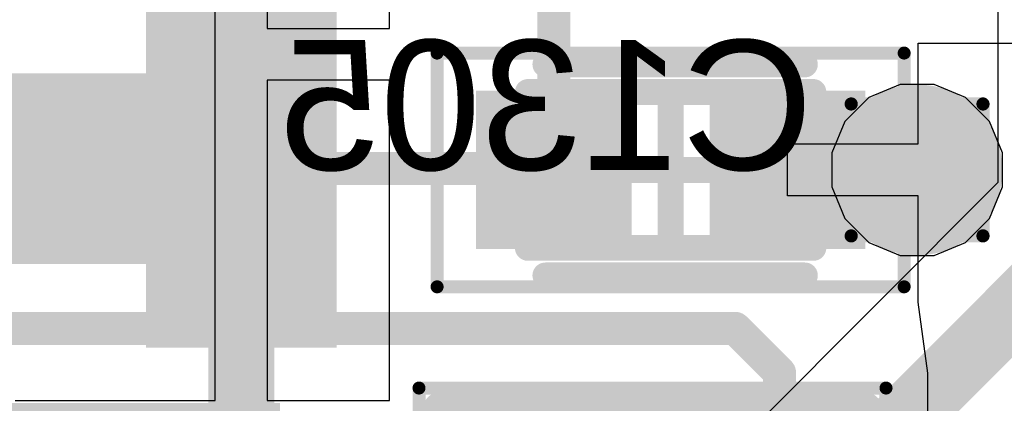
# Model space of a CAD drawing. Header units: inches. Extents: x -6 to 11.2, y -2.2 to 8.3.
# Tile 237 of 256: x 3.9717 to 4.1211, y 0.2422 to 0.3003. Entities that reach past the tile are written whole.
import ezdxf

# ---------------------------------------------------------------- set-up
doc = ezdxf.new("R2010")
doc.units = ezdxf.units.IN
doc.header["$MEASUREMENT"] = 0
for name, color, linetype in [('Board Layer Stack Bottom Overlay', 54, 'Continuous'), ('Board Layer Stack Bottom Solder', 6, 'Continuous'), ('Bottom Comp Body -Top13)-Comp Body -Bot14)', 56, 'Continuous'), ('Bottom Comp Outline -Top11)-Comp Outline -Bot12)', 56, 'Continuous'), ('Bottom Courtyard -Top15)-Courtyard -Bot16)', 56, 'Continuous'), ('Bottom Designator', 56, 'Continuous'), ('Bottom Paste', 16, 'Continuous'), ('Drill Drawing', 1, 'Continuous'), ('Layer  6- Inner', 156, 'Continuous'), ('Layer 1- Top', 1, 'Continuous'), ('Layer 3- Inner', 16, 'Continuous'), ('Layer 4- Inner', 76, 'Continuous'), ('Layer 5- Inner', 90, 'Continuous'), ('Layer 7- PWR', 76, 'Continuous'), ('Layer 8- Bottom', 5, 'Continuous'), ('Top Paste', 8, 'Continuous'), ('Top Solder', 216, 'Continuous'), ('Via Holes', 16, 'Continuous')]:
    doc.layers.add(name, color=color, linetype=linetype)
doc.styles.add('Arial', font='txt', dxfattribs={"height": 0.2})

# ---------------------------------------------------------------- blocks, each defined once
blk = doc.blocks.new('SOIC_8___M_______27')
at = {"layer": 'Layer 1- Top'}
blk.add_hatch(color=7, dxfattribs=at).paths.add_polyline_path([(0.0625, -0.1545), (0.0625, -0.0695), (0.0875, -0.0695), (0.0875, -0.1545)])
at = {"layer": 'Top Paste'}
blk.add_hatch(color=8, dxfattribs=at).paths.add_polyline_path([(0.0625, -0.1545), (0.0625, -0.0695), (0.0875, -0.0695), (0.0875, -0.1545)])
at = {"layer": 'Top Solder'}
blk.add_hatch(color=216, dxfattribs=at).paths.add_polyline_path([(0.06053, -0.15647), (0.06053, -0.06753), (0.08947, -0.06753), (0.08947, -0.15647)])
blk = doc.blocks.new('SOIC_8___M_______B_152')
at = {"layer": 'Board Layer Stack Bottom Solder'}
for points in [[(-0.01053, 0.15647), (-0.01053, 0.06753), (-0.03947, 0.06753), (-0.03947, 0.15647)], [(0.03947, 0.15647), (0.03947, 0.06753), (0.01053, 0.06753), (0.01053, 0.15647)]]:
    blk.add_hatch(color=6, dxfattribs=at).paths.add_polyline_path(points)
at = {"layer": 'Bottom Paste'}
blk.add_hatch(color=16, dxfattribs=at).paths.add_polyline_path([(-0.0125, 0.1545), (-0.0125, 0.0695), (-0.0375, 0.0695), (-0.0375, 0.1545)])
at = {"layer": 'Layer 8- Bottom'}
blk.add_hatch(color=7, dxfattribs=at).paths.add_polyline_path([(-0.0125, 0.1545), (-0.0125, 0.0695), (-0.0375, 0.0695), (-0.0375, 0.1545)])
blk = doc.blocks.new('L15002_035_B_202')
at = {"layer": 'Board Layer Stack Bottom Solder'}
for points in [[(-0.03376, 0.01197), (-0.00482, 0.01197), (-0.00482, -0.01197), (-0.03376, -0.01197)], [(0.00482, 0.01197), (0.03376, 0.01197), (0.03376, -0.01197), (0.00482, -0.01197)]]:
    blk.add_hatch(color=6, dxfattribs=at).paths.add_polyline_path(points)
at = {"layer": 'Bottom Paste'}
for points in [[(-0.03179, 0.01), (-0.00679, 0.01), (-0.00679, -0.01), (-0.03179, -0.01)], [(0.00679, 0.01), (0.03179, 0.01), (0.03179, -0.01), (0.00679, -0.01)]]:
    blk.add_hatch(color=16, dxfattribs=at).paths.add_polyline_path(points)
at = {"layer": 'Layer 8- Bottom'}
for points in [[(-0.03179, 0.01), (-0.00679, 0.01), (-0.00679, -0.01), (-0.03179, -0.01)], [(0.00679, 0.01), (0.03179, 0.01), (0.03179, -0.01), (0.00679, -0.01)]]:
    blk.add_hatch(color=7, dxfattribs=at).paths.add_polyline_path(points)
at = {"layer": 'Board Layer Stack Bottom Overlay'}
for points in [[(-0.0187, 0.01614, 0.00394, 0.00394, 0), (0.01988, 0.01614, 0.00394, 0.00394, 0)], [(-0.0187, -0.01614, 0.00394, 0.00394, 0), (0.01988, -0.01614, 0.00394, 0.00394, 0)]]:
    blk.add_lwpolyline(points, format="xyseb", dxfattribs=at)
for points in [[(-0.01969, 0.01614, 0.00197, 0.00197, 1), (-0.01772, 0.01614, 0.00197, 0.00197, 1)], [(0.0189, 0.01614, 0.00197, 0.00197, 1), (0.02087, 0.01614, 0.00197, 0.00197, 1)], [(-0.01969, -0.01614, 0.00197, 0.00197, 1), (-0.01772, -0.01614, 0.00197, 0.00197, 1)], [(0.0189, -0.01614, 0.00197, 0.00197, 1), (0.02087, -0.01614, 0.00197, 0.00197, 1)]]:
    blk.add_lwpolyline(points, format="xyseb", close=True, dxfattribs=at)
at = {"layer": 'Bottom Comp Body -Top13)-Comp Body -Bot14)'}
for points in [[(-0.02165, 0.01181, 0.00394, 0.00394, 0), (0.02165, 0.01181, 0.00394, 0.00394, 0)], [(-0.02165, -0.01181, 0.00394, 0.00394, 0), (-0.02165, 0.01181, 0.00394, 0.00394, 0)], [(0.02165, -0.01181, 0.00394, 0.00394, 0), (0.02165, 0.01181, 0.00394, 0.00394, 0)], [(-0.02165, -0.01181, 0.00394, 0.00394, 0), (0.02165, -0.01181, 0.00394, 0.00394, 0)]]:
    blk.add_lwpolyline(points, format="xyseb", dxfattribs=at)
for points in [[(-0.02264, 0.01181, 0.00197, 0.00197, 1), (-0.02067, 0.01181, 0.00197, 0.00197, 1)], [(-0.02264, 0.01181, 0.00197, 0.00197, 1), (-0.02067, 0.01181, 0.00197, 0.00197, 1)], [(0.02067, 0.01181, 0.00197, 0.00197, 1), (0.02264, 0.01181, 0.00197, 0.00197, 1)], [(0.02067, 0.01181, 0.00197, 0.00197, 1), (0.02264, 0.01181, 0.00197, 0.00197, 1)], [(-0.02264, -0.01181, 0.00197, 0.00197, 1), (-0.02067, -0.01181, 0.00197, 0.00197, 1)], [(-0.02264, -0.01181, 0.00197, 0.00197, 1), (-0.02067, -0.01181, 0.00197, 0.00197, 1)], [(0.02067, -0.01181, 0.00197, 0.00197, 1), (0.02264, -0.01181, 0.00197, 0.00197, 1)], [(0.02067, -0.01181, 0.00197, 0.00197, 1), (0.02264, -0.01181, 0.00197, 0.00197, 1)]]:
    blk.add_lwpolyline(points, format="xyseb", close=True, dxfattribs=at)
at = {"layer": 'Bottom Comp Outline -Top11)-Comp Outline -Bot12)'}
for points in [[(-0.03268, 0.01496, 0.00394, 0.00394, 0), (0.03268, 0.01496, 0.00394, 0.00394, 0)], [(-0.03268, -0.01496, 0.00394, 0.00394, 0), (-0.03268, 0.01496, 0.00394, 0.00394, 0)], [(0.03268, -0.01496, 0.00394, 0.00394, 0), (0.03268, 0.01496, 0.00394, 0.00394, 0)], [(-0.03268, -0.01496, 0.00394, 0.00394, 0), (0.03268, -0.01496, 0.00394, 0.00394, 0)]]:
    blk.add_lwpolyline(points, format="xyseb", dxfattribs=at)
for points in [[(-0.03366, 0.01496, 0.00197, 0.00197, 1), (-0.03169, 0.01496, 0.00197, 0.00197, 1)], [(-0.03366, 0.01496, 0.00197, 0.00197, 1), (-0.03169, 0.01496, 0.00197, 0.00197, 1)], [(0.03169, 0.01496, 0.00197, 0.00197, 1), (0.03366, 0.01496, 0.00197, 0.00197, 1)], [(0.03169, 0.01496, 0.00197, 0.00197, 1), (0.03366, 0.01496, 0.00197, 0.00197, 1)], [(-0.03366, -0.01496, 0.00197, 0.00197, 1), (-0.03169, -0.01496, 0.00197, 0.00197, 1)], [(-0.03366, -0.01496, 0.00197, 0.00197, 1), (-0.03169, -0.01496, 0.00197, 0.00197, 1)], [(0.03169, -0.01496, 0.00197, 0.00197, 1), (0.03366, -0.01496, 0.00197, 0.00197, 1)], [(0.03169, -0.01496, 0.00197, 0.00197, 1), (0.03366, -0.01496, 0.00197, 0.00197, 1)]]:
    blk.add_lwpolyline(points, format="xyseb", close=True, dxfattribs=at)
at = {"layer": 'Bottom Courtyard -Top15)-Courtyard -Bot16)'}
for points in [[(-0.03543, -0.01772, 0.00197, 0.00197, 0), (-0.03543, 0.01772, 0.00197, 0.00197, 0)], [(-0.03543, 0.01772, 0.00197, 0.00197, 0), (0.03543, 0.01772, 0.00197, 0.00197, 0)], [(0.03543, -0.01772, 0.00197, 0.00197, 0), (0.03543, 0.01772, 0.00197, 0.00197, 0)], [(0, -0.01181, 0.00394, 0.00394, 0), (0, 0.01181, 0.00394, 0.00394, 0)], [(-0.01181, 0, 0.00394, 0.00394, 0), (0.01181, 0, 0.00394, 0.00394, 0)], [(-0.03543, -0.01772, 0.00197, 0.00197, 0), (0.03543, -0.01772, 0.00197, 0.00197, 0)]]:
    blk.add_lwpolyline(points, format="xyseb", dxfattribs=at)
for points in [[(-0.03593, 0.01772, 0.000984, 0.000984, 1), (-0.03494, 0.01772, 0.000984, 0.000984, 1)], [(-0.03593, 0.01772, 0.000984, 0.000984, 1), (-0.03494, 0.01772, 0.000984, 0.000984, 1)], [(0.03494, 0.01772, 0.000984, 0.000984, 1), (0.03593, 0.01772, 0.000984, 0.000984, 1)], [(0.03494, 0.01772, 0.000984, 0.000984, 1), (0.03593, 0.01772, 0.000984, 0.000984, 1)], [(-0.00098, 0.01181, 0.00197, 0.00197, 1), (0.00098, 0.01181, 0.00197, 0.00197, 1)], [(-0.0128, 0, 0.00197, 0.00197, 1), (-0.01083, 0, 0.00197, 0.00197, 1)], [(0.01083, 0, 0.00197, 0.00197, 1), (0.0128, 0, 0.00197, 0.00197, 1)], [(-0.00098, -0.01181, 0.00197, 0.00197, 1), (0.00098, -0.01181, 0.00197, 0.00197, 1)], [(-0.03593, -0.01772, 0.000984, 0.000984, 1), (-0.03494, -0.01772, 0.000984, 0.000984, 1)], [(-0.03593, -0.01772, 0.000984, 0.000984, 1), (-0.03494, -0.01772, 0.000984, 0.000984, 1)], [(0.03494, -0.01772, 0.000984, 0.000984, 1), (0.03593, -0.01772, 0.000984, 0.000984, 1)], [(0.03494, -0.01772, 0.000984, 0.000984, 1), (0.03593, -0.01772, 0.000984, 0.000984, 1)]]:
    blk.add_lwpolyline(points, format="xyseb", close=True, dxfattribs=at)
at = {"layer": 'Bottom Comp Outline -Top11)-Comp Outline -Bot12)', "style": 'Arial', "text_generation_flag": 2}
blk.add_text('R1329', height=0.01378, rotation=180, dxfattribs=at).set_placement((-0.03099, 0.00689))
blk = doc.blocks.new('CAPC1005X06_F_B_358')
at = {"layer": 'Board Layer Stack Bottom Solder'}
for points in [[(-0.02953, 0.01201), (-0.00591, 0.01201), (-0.00591, -0.01201), (-0.02953, -0.01201)], [(0.00591, 0.01201), (0.02953, 0.01201), (0.02953, -0.01201), (0.00591, -0.01201)]]:
    blk.add_hatch(color=6, dxfattribs=at).paths.add_polyline_path(points)
at = {"layer": 'Bottom Paste'}
for points in [[(-0.02756, 0.01004), (-0.00787, 0.01004), (-0.00787, -0.01004), (-0.02756, -0.01004)], [(0.00787, 0.01004), (0.02756, 0.01004), (0.02756, -0.01004), (0.00787, -0.01004)]]:
    blk.add_hatch(color=16, dxfattribs=at).paths.add_polyline_path(points)
at = {"layer": 'Layer 8- Bottom'}
for points in [[(-0.02756, 0.01004), (-0.00787, 0.01004), (-0.00787, -0.01004), (-0.02756, -0.01004)], [(0.00787, 0.01004), (0.02756, 0.01004), (0.02756, -0.01004), (0.00787, -0.01004)]]:
    blk.add_hatch(color=7, dxfattribs=at).paths.add_polyline_path(points)
at = {"layer": 'Board Layer Stack Bottom Overlay'}
for points in [[(0.019, 0.016, 0.00394, 0.00394, 0), (-0.02037, 0.016, 0.00394, 0.00394, 0)], [(0.019, -0.016, 0.00394, 0.00394, 0), (-0.02037, -0.016, 0.00394, 0.00394, 0)]]:
    blk.add_lwpolyline(points, format="xyseb", dxfattribs=at)
for points in [[(-0.02135, 0.016, 0.00197, 0.00197, 1), (-0.01939, 0.016, 0.00197, 0.00197, 1)], [(0.01802, 0.016, 0.00197, 0.00197, 1), (0.01998, 0.016, 0.00197, 0.00197, 1)], [(-0.02135, -0.016, 0.00197, 0.00197, 1), (-0.01939, -0.016, 0.00197, 0.00197, 1)], [(0.01802, -0.016, 0.00197, 0.00197, 1), (0.01998, -0.016, 0.00197, 0.00197, 1)]]:
    blk.add_lwpolyline(points, format="xyseb", close=True, dxfattribs=at)
at = {"layer": 'Bottom Comp Outline -Top11)-Comp Outline -Bot12)'}
for points in [[(0.02165, 0.01181, 0.00394, 0.00394, 0), (-0.02165, 0.01181, 0.00394, 0.00394, 0)], [(-0.02165, 0.01181, 0.00394, 0.00394, 0), (-0.02165, -0.01181, 0.00394, 0.00394, 0)], [(0.02165, 0.01181, 0.00394, 0.00394, 0), (0.02165, -0.01181, 0.00394, 0.00394, 0)], [(0.02165, -0.01181, 0.00394, 0.00394, 0), (-0.02165, -0.01181, 0.00394, 0.00394, 0)]]:
    blk.add_lwpolyline(points, format="xyseb", dxfattribs=at)
for points in [[(-0.02264, 0.01181, 0.00197, 0.00197, 1), (-0.02067, 0.01181, 0.00197, 0.00197, 1)], [(-0.02264, 0.01181, 0.00197, 0.00197, 1), (-0.02067, 0.01181, 0.00197, 0.00197, 1)], [(0.02067, 0.01181, 0.00197, 0.00197, 1), (0.02264, 0.01181, 0.00197, 0.00197, 1)], [(0.02067, 0.01181, 0.00197, 0.00197, 1), (0.02264, 0.01181, 0.00197, 0.00197, 1)], [(-0.02264, -0.01181, 0.00197, 0.00197, 1), (-0.02067, -0.01181, 0.00197, 0.00197, 1)], [(-0.02264, -0.01181, 0.00197, 0.00197, 1), (-0.02067, -0.01181, 0.00197, 0.00197, 1)], [(0.02067, -0.01181, 0.00197, 0.00197, 1), (0.02264, -0.01181, 0.00197, 0.00197, 1)], [(0.02067, -0.01181, 0.00197, 0.00197, 1), (0.02264, -0.01181, 0.00197, 0.00197, 1)]]:
    blk.add_lwpolyline(points, format="xyseb", close=True, dxfattribs=at)
at = {"layer": 'Bottom Courtyard -Top15)-Courtyard -Bot16)'}
for points in [[(-0.03543, 0.01772, 0.00197, 0.00197, 0), (-0.03543, -0.01772, 0.00197, 0.00197, 0)], [(0.03543, 0.01772, 0.00197, 0.00197, 0), (-0.03543, 0.01772, 0.00197, 0.00197, 0)], [(0.03543, 0.01772, 0.00197, 0.00197, 0), (0.03543, -0.01772, 0.00197, 0.00197, 0)], [(0, 0.01181, 0.00394, 0.00394, 0), (0, -0.01181, 0.00394, 0.00394, 0)], [(0.01181, 0, 0.00394, 0.00394, 0), (-0.01181, 0, 0.00394, 0.00394, 0)], [(0.03543, -0.01772, 0.00197, 0.00197, 0), (-0.03543, -0.01772, 0.00197, 0.00197, 0)]]:
    blk.add_lwpolyline(points, format="xyseb", dxfattribs=at)
for points in [[(-0.03593, 0.01772, 0.000984, 0.000984, 1), (-0.03494, 0.01772, 0.000984, 0.000984, 1)], [(-0.03593, 0.01772, 0.000984, 0.000984, 1), (-0.03494, 0.01772, 0.000984, 0.000984, 1)], [(0.03494, 0.01772, 0.000984, 0.000984, 1), (0.03593, 0.01772, 0.000984, 0.000984, 1)], [(0.03494, 0.01772, 0.000984, 0.000984, 1), (0.03593, 0.01772, 0.000984, 0.000984, 1)], [(-0.00098, 0.01181, 0.00197, 0.00197, 1), (0.00098, 0.01181, 0.00197, 0.00197, 1)], [(-0.0128, 0, 0.00197, 0.00197, 1), (-0.01083, 0, 0.00197, 0.00197, 1)], [(0.01083, 0, 0.00197, 0.00197, 1), (0.0128, 0, 0.00197, 0.00197, 1)], [(-0.00098, -0.01181, 0.00197, 0.00197, 1), (0.00098, -0.01181, 0.00197, 0.00197, 1)], [(-0.03593, -0.01772, 0.000984, 0.000984, 1), (-0.03494, -0.01772, 0.000984, 0.000984, 1)], [(-0.03593, -0.01772, 0.000984, 0.000984, 1), (-0.03494, -0.01772, 0.000984, 0.000984, 1)], [(0.03494, -0.01772, 0.000984, 0.000984, 1), (0.03593, -0.01772, 0.000984, 0.000984, 1)], [(0.03494, -0.01772, 0.000984, 0.000984, 1), (0.03593, -0.01772, 0.000984, 0.000984, 1)]]:
    blk.add_lwpolyline(points, format="xyseb", close=True, dxfattribs=at)
at = {"layer": 'Bottom Designator', "style": 'Arial', "text_generation_flag": 2}
blk.add_text('C1305', height=0.019685, rotation=180, dxfattribs=at).set_placement((-0.02165, 0))

msp = doc.modelspace()

# ---------------------------------------------------------------- hatches: boundary and pattern name
at = {"layer": 'Layer 1- Top'}
h = msp.add_hatch(color=7, dxfattribs=at)
edge = h.paths.add_edge_path()
edge.add_arc((4.10787, 0.27756), 0.00787, 0, 360)
at = {"layer": 'Layer 3- Inner'}
h = msp.add_hatch(color=7, dxfattribs=at)
edge = h.paths.add_edge_path()
edge.add_arc((4.10787, 0.27756), 0.00787, 0, 360)
at = {"layer": 'Layer 5- Inner'}
h = msp.add_hatch(color=7, dxfattribs=at)
edge = h.paths.add_edge_path()
edge.add_arc((4.10787, 0.27756), 0.00787, 0, 360)
at = {"layer": 'Layer 7- PWR'}
h = msp.add_hatch(color=7, dxfattribs=at)
edge = h.paths.add_edge_path()
edge.add_arc((4.10787, 0.27756), 0.01295, 0, 360)
at = {"layer": 'Layer 8- Bottom'}
h = msp.add_hatch(color=7, dxfattribs=at)
edge = h.paths.add_edge_path()
edge.add_arc((4.10787, 0.27756), 0.00787, 0, 360)
at = {"layer": 'Via Holes'}
h = msp.add_hatch(color=7, dxfattribs=at)
edge = h.paths.add_edge_path()
edge.add_arc((4.10787, 0.27756), 0.00295, 0, 360)

# ---------------------------------------------------------------- linework, layer by layer
at = {"layer": 'Drill Drawing'}
for points in [[(4.09787, 0.28756, 0.002, 0.002, 0), (4.11787, 0.28756, 0.002, 0.002, 0)], [(4.09787, 0.26756, 0.002, 0.002, 0), (4.09787, 0.28756, 0.002, 0.002, 0)], [(4.11787, 0.26756, 0.002, 0.002, 0), (4.11787, 0.28756, 0.002, 0.002, 0)], [(4.09787, 0.26756, 0.002, 0.002, 0), (4.11787, 0.26756, 0.002, 0.002, 0)]]:
    msp.add_lwpolyline(points, format="xyseb", dxfattribs=at)
for points in [[(4.09737, 0.28756, 0.001, 0.001, 1), (4.09837, 0.28756, 0.001, 0.001, 1)], [(4.09737, 0.28756, 0.001, 0.001, 1), (4.09837, 0.28756, 0.001, 0.001, 1)], [(4.11737, 0.28756, 0.001, 0.001, 1), (4.11837, 0.28756, 0.001, 0.001, 1)], [(4.11737, 0.28756, 0.001, 0.001, 1), (4.11837, 0.28756, 0.001, 0.001, 1)], [(4.09737, 0.26756, 0.001, 0.001, 1), (4.09837, 0.26756, 0.001, 0.001, 1)], [(4.09737, 0.26756, 0.001, 0.001, 1), (4.09837, 0.26756, 0.001, 0.001, 1)], [(4.11737, 0.26756, 0.001, 0.001, 1), (4.11837, 0.26756, 0.001, 0.001, 1)], [(4.11737, 0.26756, 0.001, 0.001, 1), (4.11837, 0.26756, 0.001, 0.001, 1)]]:
    msp.add_lwpolyline(points, format="xyseb", close=True, dxfattribs=at)
at = {"layer": 'Layer  6- Inner'}
for p, q in [((4.1053, 0.29051), (4.10054, 0.28854)), ((4.11045, 0.29051), (4.1053, 0.29051)), ((4.11521, 0.28854), (4.11045, 0.29051)), ((4.10054, 0.28854), (4.09689, 0.2849)), ((4.11885, 0.2849), (4.11521, 0.28854)), ((4.09689, 0.2849), (4.09492, 0.28014)), ((4.12083, 0.28014), (4.11885, 0.2849)), ((4.09492, 0.28014), (4.09492, 0.27498)), ((4.12083, 0.27498), (4.12083, 0.28014)), ((4.09492, 0.27498), (4.09689, 0.27022)), ((4.11885, 0.27022), (4.12083, 0.27498)), ((4.09689, 0.27022), (4.10054, 0.26658)), ((4.11521, 0.26658), (4.11885, 0.27022)), ((4.10054, 0.26658), (4.1053, 0.26461)), ((4.11045, 0.26461), (4.11521, 0.26658)), ((4.1053, 0.26461), (4.11045, 0.26461))]:
    msp.add_line(p, q, dxfattribs=at)
at = {"layer": 'Layer 1- Top'}
for p, q in [((4.00138, 0.29509), (4.00138, 0.34759)), ((4.00925, 0.34759), (4.00925, 0.29902)), ((4.02782, 0.29902), (4.02782, 0.34759)), ((4.00925, 0.29902), (4.02782, 0.29902)), ((4.00138, 0.24259), (4.00138, 0.29509)), ((4.02782, 0.29115), (4.00925, 0.29115)), ((4.00925, 0.29115), (4.00925, 0.24259)), ((4.02782, 0.24259), (4.02782, 0.29115)), ((3.971, 0.24259), (3.97782, 0.24259)), ((3.97782, 0.24259), (3.98963, 0.24259)), ((3.98963, 0.24259), (4.00138, 0.24259)), ((4.00925, 0.24259), (4.02782, 0.24259))]:
    msp.add_line(p, q, dxfattribs=at)
msp.add_lwpolyline([(4.00282, 0.29509, 0.005, 0.005, 1), (4.00781, 0.29509, 0.005, 0.005, 1)], format="xyseb", close=True, dxfattribs=at)
msp.add_lwpolyline([(4.00532, 0.23123, 0.01, 0.01, 0), (4.00532, 0.29509, 0.01, 0.01, 0)], format="xyseb", dxfattribs=at)
at = {"layer": 'Layer 4- Inner'}
for p, q in [((4.1053, 0.29051), (4.10054, 0.28854)), ((4.11045, 0.29051), (4.1053, 0.29051)), ((4.11521, 0.28854), (4.11045, 0.29051)), ((4.10054, 0.28854), (4.09689, 0.2849)), ((4.11885, 0.2849), (4.11521, 0.28854)), ((4.09689, 0.2849), (4.09492, 0.28014)), ((4.12083, 0.28014), (4.11885, 0.2849)), ((4.09492, 0.28014), (4.09492, 0.27498)), ((4.12083, 0.27498), (4.12083, 0.28014)), ((4.09492, 0.27498), (4.09689, 0.27022)), ((4.11885, 0.27022), (4.12083, 0.27498)), ((4.09689, 0.27022), (4.10054, 0.26658)), ((4.11521, 0.26658), (4.11885, 0.27022)), ((4.10054, 0.26658), (4.1053, 0.26461)), ((4.11045, 0.26461), (4.11521, 0.26658)), ((4.1053, 0.26461), (4.11045, 0.26461))]:
    msp.add_line(p, q, dxfattribs=at)
at = {"layer": 'Layer 5- Inner'}
for p, q in [((4.12014, 0.3287), (4.12014, 0.27563)), ((4.12014, 0.27563), (4.07698, 0.23247))]:
    msp.add_line(p, q, dxfattribs=at)
msp.add_lwpolyline([(4.0878, 0.22165, 0.01, 0.01, 0), (4.13543, 0.26929, 0.01, 0.01, 0)], format="xyseb", dxfattribs=at)
at = {"layer": 'Layer 8- Bottom'}
for p, q in [((4.10803, 0.2815), (4.10803, 0.29679)), ((4.10803, 0.29679), (4.14756, 0.29679)), ((4.08819, 0.27362), (4.08819, 0.2815)), ((4.08819, 0.2815), (4.10803, 0.2815)), ((4.10803, 0.27362), (4.08819, 0.27362)), ((4.10803, 0.25752), (4.10803, 0.27362)), ((4.10951, 0.24677), (4.10803, 0.25752)), ((4.10803, 0.25752), (4.10803, 0.25752)), ((4.10951, 0.20677), (4.10951, 0.24677)), ((4.10951, 0.24677), (4.10951, 0.24677))]:
    msp.add_line(p, q, dxfattribs=at)
for points in [[(4.05276, 0.27756, 0.005, 0.005, 0), (4.05276, 0.3089, 0.005, 0.005, 0)], [(3.96672, 0.27776, 0.005, 0.005, 0), (4.04272, 0.27776, 0.005, 0.005, 0)], [(4.04272, 0.27776, 0.005, 0.005, 0), (4.04291, 0.27756, 0.005, 0.005, 0)], [(4.04291, 0.27756, 0.005, 0.005, 0), (4.05276, 0.27756, 0.005, 0.005, 0)], [(4.08819, 0.27756, 0.00591, 0.00591, 0), (4.10787, 0.27756, 0.00591, 0.00591, 0)], [(3.89376, 0.25354, 0.005, 0.005, 0), (4.08025, 0.25354, 0.005, 0.005, 0)], [(4.08025, 0.25354, 0.005, 0.005, 0), (4.08701, 0.24679, 0.005, 0.005, 0)], [(4.08701, 0.22677, 0.005, 0.005, 0), (4.08701, 0.24679, 0.005, 0.005, 0)]]:
    msp.add_lwpolyline(points, format="xyseb", dxfattribs=at)
for points in [[(4.04147, 0.27776, 0.0025, 0.0025, 1), (4.04397, 0.27776, 0.0025, 0.0025, 1)], [(4.04147, 0.27776, 0.0025, 0.0025, 1), (4.04397, 0.27776, 0.0025, 0.0025, 1)], [(4.04166, 0.27756, 0.0025, 0.0025, 1), (4.04416, 0.27756, 0.0025, 0.0025, 1)], [(4.04166, 0.27756, 0.0025, 0.0025, 1), (4.04416, 0.27756, 0.0025, 0.0025, 1)], [(4.05151, 0.27756, 0.0025, 0.0025, 1), (4.05401, 0.27756, 0.0025, 0.0025, 1)], [(4.05151, 0.27756, 0.0025, 0.0025, 1), (4.05401, 0.27756, 0.0025, 0.0025, 1)], [(4.08671, 0.27756, 0.00295, 0.00295, 1), (4.08967, 0.27756, 0.00295, 0.00295, 1)], [(4.1064, 0.27756, 0.00295, 0.00295, 1), (4.10935, 0.27756, 0.00295, 0.00295, 1)], [(4.079, 0.25354, 0.0025, 0.0025, 1), (4.0815, 0.25354, 0.0025, 0.0025, 1)], [(4.079, 0.25354, 0.0025, 0.0025, 1), (4.0815, 0.25354, 0.0025, 0.0025, 1)], [(4.08576, 0.24679, 0.0025, 0.0025, 1), (4.08826, 0.24679, 0.0025, 0.0025, 1)], [(4.08576, 0.24679, 0.0025, 0.0025, 1), (4.08826, 0.24679, 0.0025, 0.0025, 1)]]:
    msp.add_lwpolyline(points, format="xyseb", close=True, dxfattribs=at)

# ---------------------------------------------------------------- block references
for name, p in [('SOIC_8___M_______27', (3.93031, 0.40709)), ('L15002_035_B_202', (4.06772, 0.22677))]:
    msp.add_blockref(name, p)
for name, p, rotation in [('SOIC_8___M_______B_152', (3.85472, 0.25276), 270), ('CAPC1005X06_F_B_358', (4.07047, 0.27756), 180)]:
    msp.add_blockref(name, p, dxfattribs=dict(rotation=rotation))

doc.saveas('drawing.dxf')
